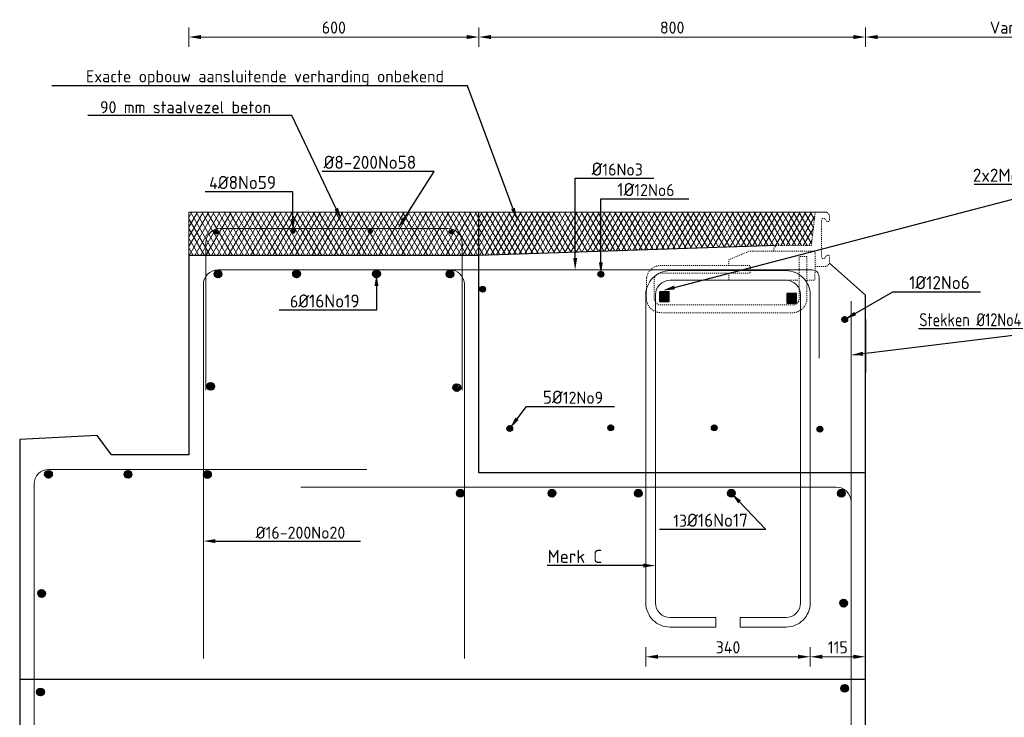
# Model space of a CAD drawing. Header units: millimetres. Extents: x -8028558 to 327273, y -63352 to 83293.
# Tile 139 of 195: x 249222 to 251259, y -14464 to -13019. Entities that reach past the tile are written whole.
import ezdxf
from ezdxf import colors
from ezdxf.entities.mleader import LeaderData, LeaderLine
from ezdxf.math import Vec2, Vec3

# ---------------------------------------------------------------- set-up
doc = ezdxf.new("R2010")
doc.units = ezdxf.units.MM
doc.linetypes.add('NLCS-HIDDEN', pattern=[4, 2, -2])
for name, color, linetype, lineweight in [('B-CO-BC-BETONVORM-GD', 90, 'Continuous', 25), ('B-CO-BC-BETONVORM-M', 7, 'Continuous', 18), ('B-CO-BC-STORTNAAD-GD', 10, 'BC-STORTNAAD', 25), ('B-CO-BC-WAPENING-GD', 130, 'Continuous', 25), ('B-CO-BC-WAPENING_HOOFDWAPENING-G', 170, 'Continuous', 18), ('B-CO-SC-STAALVORM-AD', 252, 'Continuous', 18), ('B-CO-SC-STAALVORM-GN', 10, 'NLCS-HIDDEN', 13), ('B-CO-VH-VERHARDING_ASFALT-AD', 252, 'Continuous', 18), ('B-CO-VH-VERHARDING_ASFALT-G', 252, 'Continuous', 18), ('X-XX-AL-M', 7, 'Continuous', 18), ('X-XX-AL-T25', 7, 'Continuous', 25), ('X-XX-AL-VERWIJZING-T25', 7, 'Continuous', 25)]:
    doc.layers.add(name, color=color, linetype=linetype, lineweight=lineweight)
doc.styles.add('NLCS-ISO-MM10-T25', font='NLCS-ISO.ttf', dxfattribs={"height": 25})
doc.linetypes.add('BC-STORTNAAD', pattern='A,15,-1,[175,NLCS.SHX,S=1,R=0,X=0,Y=0],-1', length=17)
doc.dimstyles.new('NLCS-MM10-T25-PIJL_L0_H0', dxfattribs={"dimscale": 10, "dimtxt": 2.5, "dimasz": 2.5, "dimexe": 2, "dimexo": 2, "dimgap": 0.7, "dimtad": 1, "dimdec": 0, "dimzin": 0, "dimdsep": 46, "dimtxsty": 'NLCS-ISO-MM10-T25', "dimcen": 0, "dimdle": 2, "dimclrd": 256, "dimclre": 256, "dimclrt": 256, "dimadec": 0, "dimazin": 0, "dimtfac": 1, "dimtdec": 3, "dimtofl": 0, "dimtmove": 0, "dimatfit": 3, "dimfxl": 2, "dimfxlon": 1, "dimtfillclr": 256, "dimtolj": 1, "dimtzin": 0, "dimlwd": -1, "dimlwe": -1, "dimarcsym": 0})
doc.dimstyles.new('NLCS-MM10-T25-PIJL_L0_H4', dxfattribs={"dimscale": 10, "dimtxt": 2.5, "dimasz": 2.5, "dimexe": 2, "dimexo": 2, "dimgap": 0.7, "dimtad": 1, "dimdec": 0, "dimzin": 0, "dimdsep": 46, "dimtxsty": 'NLCS-ISO-MM10-T25', "dimcen": 0, "dimdle": 2, "dimclrd": 256, "dimclre": 256, "dimclrt": 256, "dimadec": 4, "dimazin": 0, "dimtfac": 1, "dimtdec": 3, "dimtofl": 0, "dimtmove": 0, "dimatfit": 3, "dimfxl": 2, "dimfxlon": 1, "dimtfillclr": 256, "dimtolj": 1, "dimtzin": 0, "dimlwd": -1, "dimlwe": -1, "dimarcsym": 0})
pattern_1 = [(45, (0, 0), (-2.828427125, 2.828427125), []), (45, (0, 2.4284), (-2.828427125, 2.828427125), []), (45, (0, 2.5284), (-2.828427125, 2.828427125), []), (45, (0, 2.6284), (-2.828427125, 2.828427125), [])]

# ---------------------------------------------------------------- blocks, each defined once
blk = doc.blocks.new('*D1852')
at = {"layer": 'B-CO-BC-BETONVORM-M', "transparency": 16777216}
for p, q in [((249572, -13075.1), (249572, -13035.1)), ((250172, -13075.1), (250172, -13035.1)), ((249597, -13055.1), (250147, -13055.1))]:
    blk.add_line(p, q, dxfattribs=at)
for points in [[(249597, -13051), (249597, -13059.3), (249572, -13055.1)], [(250147, -13051), (250147, -13059.3), (250172, -13055.1)]]:
    blk.add_solid(points, dxfattribs=at)
at = {"layer": 'B-CO-BC-BETONVORM-M', "transparency": 16777216, "insert": (249872, -13035.6), "char_height": 25, "attachment_point": 5, "style": 'NLCS-ISO-MM10-T25'}
blk.add_mtext('\\A1;600', dxfattribs=at)
blk = doc.blocks.new('*D1853')
at = {"layer": 'B-CO-BC-BETONVORM-M', "transparency": 16777216}
for p, q in [((250172, -13075.1), (250172, -13035.1)), ((250972, -13075.1), (250972, -13035.1)), ((250197, -13055.1), (250947, -13055.1))]:
    blk.add_line(p, q, dxfattribs=at)
for points in [[(250197, -13051), (250197, -13059.3), (250172, -13055.1)], [(250947, -13051), (250947, -13059.3), (250972, -13055.1)]]:
    blk.add_solid(points, dxfattribs=at)
at = {"layer": 'B-CO-BC-BETONVORM-M', "transparency": 16777216, "insert": (250572, -13035.6), "char_height": 25, "attachment_point": 5, "style": 'NLCS-ISO-MM10-T25'}
blk.add_mtext('\\A1;800', dxfattribs=at)
blk = doc.blocks.new('*D1854')
at = {"layer": 'B-CO-BC-BETONVORM-M', "transparency": 16777216}
for p, q in [((250972, -13075.1), (250972, -13035.1)), ((251539, -13075.1), (251539, -13035.1)), ((250997, -13055.1), (251514, -13055.1))]:
    blk.add_line(p, q, dxfattribs=at)
for points in [[(250997, -13051), (250997, -13059.3), (250972, -13055.1)], [(251514, -13051), (251514, -13059.3), (251539, -13055.1)]]:
    blk.add_solid(points, dxfattribs=at)
at = {"layer": 'B-CO-BC-BETONVORM-M', "transparency": 16777216, "insert": (251255.5, -13035.6), "char_height": 25, "attachment_point": 5, "style": 'NLCS-ISO-MM10-T25'}
blk.add_mtext('\\A1;Var', dxfattribs=at)
blk = doc.blocks.new('*D1893')
at = {"layer": 'X-XX-AL-M', "transparency": 16777216}
for p, q in [((250517.5, -14318.2), (250517.5, -14358.2)), ((250857.5, -14318.2), (250857.5, -14358.2)), ((250542.5, -14338.2), (250832.5, -14338.2))]:
    blk.add_line(p, q, dxfattribs=at)
for points in [[(250542.5, -14334), (250542.5, -14342.3), (250517.5, -14338.2)], [(250832.5, -14334), (250832.5, -14342.3), (250857.5, -14338.2)]]:
    blk.add_solid(points, dxfattribs=at)
at = {"layer": 'X-XX-AL-M', "transparency": 16777216, "insert": (250687.5, -14318.7), "char_height": 25, "attachment_point": 5, "style": 'NLCS-ISO-MM10-T25'}
blk.add_mtext('\\A1;340', dxfattribs=at)
blk = doc.blocks.new('*D1894')
at = {"layer": 'X-XX-AL-M', "transparency": 16777216}
for p, q in [((250857.5, -14318.2), (250857.5, -14358.2)), ((250972, -14318.2), (250972, -14358.2)), ((250882.5, -14338.2), (250947, -14338.2))]:
    blk.add_line(p, q, dxfattribs=at)
for points in [[(250882.5, -14334), (250882.5, -14342.3), (250857.5, -14338.2)], [(250947, -14334), (250947, -14342.3), (250972, -14338.2)]]:
    blk.add_solid(points, dxfattribs=at)
at = {"layer": 'X-XX-AL-M', "transparency": 16777216, "insert": (250914.7, -14318.7), "char_height": 25, "attachment_point": 5, "style": 'NLCS-ISO-MM10-T25'}
blk.add_mtext('\\A1;115', dxfattribs=at)

msp = doc.modelspace()

# ---------------------------------------------------------------- hatches: boundary and pattern name
at = {"layer": 'B-CO-SC-STAALVORM-AD'}
h = msp.add_hatch(dxfattribs=at)
h.set_pattern_fill('ACO-STAAL', color=256, pattern_type=2)
h.set_pattern_definition([(45, (17.096, -5415.6516), (-2.828427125, 2.828427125), []), (45, (17.096, -5413.223), (-2.828427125, 2.828427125), []), (45, (17.096, -5413.123), (-2.828427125, 2.828427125), []), (45, (17.096, -5413.023), (-2.828427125, 2.828427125), [])])
edge = h.paths.add_edge_path()
edge.add_arc((249627.5, -13459.2), 4, 0, 360)
h = msp.add_hatch(dxfattribs=at)
h.set_pattern_fill('ACO-STAAL', color=256, pattern_type=2)
h.set_pattern_definition([(45, (177.096, -5413.6627), (-2.828427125, 2.828427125), []), (45, (177.096, -5411.2343), (-2.828427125, 2.828427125), []), (45, (177.096, -5411.1343), (-2.828427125, 2.828427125), []), (45, (177.096, -5411.0343), (-2.828427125, 2.828427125), [])])
edge = h.paths.add_edge_path()
edge.add_arc((249787.5, -13457.2), 4, 0, 360)
h = msp.add_hatch(dxfattribs=at)
h.set_pattern_fill('ACO-STAAL', color=256, pattern_type=2)
h.set_pattern_definition([(45, (337.096, -5413.6627), (-2.828427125, 2.828427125), []), (45, (337.096, -5411.2343), (-2.828427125, 2.828427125), []), (45, (337.096, -5411.1343), (-2.828427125, 2.828427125), []), (45, (337.096, -5411.0343), (-2.828427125, 2.828427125), [])])
edge = h.paths.add_edge_path()
edge.add_arc((249947.5, -13457.2), 4, 0, 360)
h = msp.add_hatch(dxfattribs=at)
h.set_pattern_fill('ACO-STAAL', color=256, pattern_type=2)
h.set_pattern_definition([(45, (505.2248, -5415.6516), (-2.828427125, 2.828427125), []), (45, (505.2248, -5413.223), (-2.828427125, 2.828427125), []), (45, (505.2248, -5413.123), (-2.828427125, 2.828427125), []), (45, (505.2248, -5413.023), (-2.828427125, 2.828427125), [])])
edge = h.paths.add_edge_path()
edge.add_arc((250115.7, -13459.2), 4, 0, 360)
h = msp.add_hatch(dxfattribs=at)
h.set_pattern_fill('ACO-STAAL', color=256, pattern_type=2)
h.set_pattern_definition([(45, (21.8476, 0), (-2.828427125, 2.828427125), []), (45, (21.8476, 2.4284), (-2.828427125, 2.828427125), []), (45, (21.8476, 2.5284), (-2.828427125, 2.828427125), []), (45, (21.8476, 2.6284), (-2.828427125, 2.828427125), [])])
h.paths.add_polyline_path([(249640.3, -13545.6, 1), (249624.3, -13545.6, 1)])
h = msp.add_hatch(dxfattribs=at)
h.set_pattern_fill('ACO-STAAL', color=256, pattern_type=2)
h.set_pattern_definition(pattern_1)
h.paths.add_polyline_path([(249802.8, -13545.6, 1), (249786.8, -13545.6, 1)])
h = msp.add_hatch(dxfattribs=at)
h.set_pattern_fill('ACO-STAAL', color=256, pattern_type=2)
h.set_pattern_definition(pattern_1)
h.paths.add_polyline_path([(249968.2, -13545.6, 1), (249952.2, -13545.6, 1)])
h = msp.add_hatch(dxfattribs=at)
h.set_pattern_fill('ACO-STAAL', color=256, pattern_type=2)
h.set_pattern_definition([(45, (-21.4553, 0), (-2.828427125, 2.828427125), []), (45, (-21.4553, 2.4284), (-2.828427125, 2.828427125), []), (45, (-21.4553, 2.5284), (-2.828427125, 2.828427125), []), (45, (-21.4553, 2.6284), (-2.828427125, 2.828427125), [])])
h.paths.add_polyline_path([(250120.4, -13545.6, 1), (250104.4, -13545.6, 1)])
h = msp.add_hatch(dxfattribs=at)
h.set_pattern_fill('ACO-STAAL', color=256, pattern_type=2)
h.set_pattern_definition([(45, (244.6482, 31.0558), (-2.828427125, 2.828427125), []), (45, (244.6482, 33.484), (-2.828427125, 2.828427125), []), (45, (244.6482, 33.584), (-2.828427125, 2.828427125), []), (45, (244.6482, 33.684), (-2.828427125, 2.828427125), [])])
h.paths.add_polyline_path([(250430.4, -13546.3, 1), (250418.4, -13546.3, 1)])
h = msp.add_hatch(dxfattribs=at)
h.set_pattern_fill('ACO-STAAL', color=256, pattern_type=2)
h.set_pattern_definition(pattern_1)
h.paths.add_polyline_path([(250185.7, -13577.3, 1), (250173.7, -13577.3, 1)])
h = msp.add_hatch(dxfattribs=at)
h.set_pattern_fill('ACO-STAAL', color=256, pattern_type=2)
h.set_pattern_definition([(45, (51.0983, 226.886), (-2.828427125, 2.828427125), []), (45, (51.0983, 229.3143), (-2.828427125, 2.828427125), []), (45, (51.0983, 229.4143), (-2.828427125, 2.828427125), []), (45, (51.0983, 229.5143), (-2.828427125, 2.828427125), [])])
h.paths.add_polyline_path([(250934.9, -13640, 1), (250922.9, -13640, 1)])
h = msp.add_hatch(dxfattribs=at)
h.set_pattern_fill('ACO-STAAL', color=256, pattern_type=2)
h.set_pattern_definition([(45, (6.7066, 20.5993), (-2.828427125, 2.828427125), []), (45, (6.7066, 23.0277), (-2.828427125, 2.828427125), []), (45, (6.7066, 23.1277), (-2.828427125, 2.828427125), []), (45, (6.7066, 23.2277), (-2.828427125, 2.828427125), [])])
h.paths.add_polyline_path([(249625.2, -13778.4, 1), (249609.2, -13778.4, 1)])
h = msp.add_hatch(dxfattribs=at)
h.set_pattern_fill('ACO-STAAL', color=256, pattern_type=2)
h.set_pattern_definition([(45, (-7.367, 18.097), (-2.828427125, 2.828427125), []), (45, (-7.367, 20.5254), (-2.828427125, 2.828427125), []), (45, (-7.367, 20.6254), (-2.828427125, 2.828427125), []), (45, (-7.367, 20.7254), (-2.828427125, 2.828427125), [])])
h.paths.add_polyline_path([(250134.4, -13780.9, 1), (250118.4, -13780.9, 1)])
h = msp.add_hatch(dxfattribs=at)
h.set_pattern_fill('ACO-STAAL', color=256, pattern_type=2)
h.set_pattern_definition(pattern_1)
h.paths.add_polyline_path([(250241.9, -13865.5, 1), (250229.9, -13865.5, 1)])
h = msp.add_hatch(dxfattribs=at)
h.set_pattern_fill('ACO-STAAL', color=256, pattern_type=2)
h.set_pattern_definition(pattern_1)
h.paths.add_polyline_path([(250450.8, -13864.1, 1), (250438.8, -13864.1, 1)])
h = msp.add_hatch(dxfattribs=at)
h.set_pattern_fill('ACO-STAAL', color=256, pattern_type=2)
h.set_pattern_definition(pattern_1)
h.paths.add_polyline_path([(250665.1, -13864.1, 1), (250653.1, -13864.1, 1)])
h = msp.add_hatch(dxfattribs=at)
h.set_pattern_fill('ACO-STAAL', color=256, pattern_type=2)
h.set_pattern_definition(pattern_1)
h.paths.add_polyline_path([(250883.8, -13866.9, 1), (250871.8, -13866.9, 1)])
h = msp.add_hatch(dxfattribs=at)
h.set_pattern_fill('ACO-STAAL', color=256, pattern_type=2)
h.set_pattern_definition([(45, (18.959, 2.1903), (-2.828427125, 2.828427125), []), (45, (18.959, 4.6187), (-2.828427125, 2.828427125), []), (45, (18.959, 4.7187), (-2.828427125, 2.828427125), []), (45, (18.959, 4.8187), (-2.828427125, 2.828427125), [])])
h.paths.add_polyline_path([(249289.5, -13960.3, 1), (249273.5, -13960.3, 1)])
h = msp.add_hatch(dxfattribs=at)
h.set_pattern_fill('ACO-STAAL', color=256, pattern_type=2)
h.set_pattern_definition(pattern_1)
h.paths.add_polyline_path([(249454.2, -13960.4, 1), (249438.2, -13960.4, 1)])
h = msp.add_hatch(dxfattribs=at)
h.set_pattern_fill('ACO-STAAL', color=256, pattern_type=2)
h.set_pattern_definition(pattern_1)
h.paths.add_polyline_path([(249618.5, -13960.9, 1), (249602.5, -13960.9, 1)])
h = msp.add_hatch(dxfattribs=at)
h.set_pattern_fill('ACO-STAAL', color=256, pattern_type=2)
h.set_pattern_definition(pattern_1)
h.paths.add_polyline_path([(250141.8, -13999.6, 1), (250125.8, -13999.6, 1)])
h = msp.add_hatch(dxfattribs=at)
h.set_pattern_fill('ACO-STAAL', color=256, pattern_type=2)
h.set_pattern_definition(pattern_1)
h.paths.add_polyline_path([(250331.2, -13999.6, 1), (250315.2, -13999.6, 1)])
h = msp.add_hatch(dxfattribs=at)
h.set_pattern_fill('ACO-STAAL', color=256, pattern_type=2)
h.set_pattern_definition(pattern_1)
h.paths.add_polyline_path([(250510, -13999.6, 1), (250494, -13999.6, 1)])
h = msp.add_hatch(dxfattribs=at)
h.set_pattern_fill('ACO-STAAL', color=256, pattern_type=2)
h.set_pattern_definition(pattern_1)
h.paths.add_polyline_path([(250702.2, -13999.6, 1), (250686.2, -13999.6, 1)])
h = msp.add_hatch(dxfattribs=at)
h.set_pattern_fill('ACO-STAAL', color=256, pattern_type=2)
h.set_pattern_definition(pattern_1)
h.paths.add_polyline_path([(250930, -13999.6, 1), (250914, -13999.6, 1)])
h = msp.add_hatch(dxfattribs=at)
h.set_pattern_fill('ACO-STAAL', color=256, pattern_type=2)
h.set_pattern_definition(pattern_1)
h.paths.add_polyline_path([(249275.3, -14207.2, 1), (249259.3, -14207.2, 1)])
h = msp.add_hatch(dxfattribs=at)
h.set_pattern_fill('ACO-STAAL', color=256, pattern_type=2)
h.set_pattern_definition([(45, (10.7697, 0), (-2.828427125, 2.828427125), []), (45, (10.7697, 2.4284), (-2.828427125, 2.828427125), []), (45, (10.7697, 2.5284), (-2.828427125, 2.828427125), []), (45, (10.7697, 2.6284), (-2.828427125, 2.828427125), [])])
h.paths.add_polyline_path([(250934.6, -14227.2, 1), (250918.6, -14227.2, 1)])
h = msp.add_hatch(dxfattribs=at)
h.set_pattern_fill('ACO-STAAL', color=256, pattern_type=2)
h.set_pattern_definition([(45, (14.2, 0), (-2.828427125, 2.828427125), []), (45, (14.2, 2.4284), (-2.828427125, 2.828427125), []), (45, (14.2, 2.5284), (-2.828427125, 2.828427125), []), (45, (14.2, 2.6284), (-2.828427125, 2.828427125), [])])
h.paths.add_polyline_path([(250936.8, -14403.4, 1), (250920.8, -14403.4, 1)])
h = msp.add_hatch(dxfattribs=at)
h.set_pattern_fill('ACO-STAAL', color=256, pattern_type=2)
h.set_pattern_definition(pattern_1)
h.paths.add_polyline_path([(249273, -14411.1, 1), (249257, -14411.1, 1)])
at = {"layer": 'B-CO-VH-VERHARDING_ASFALT-AD'}
h = msp.add_hatch(dxfattribs=at)
h.set_pattern_fill('AVH-ASFALT', color=256, scale=10, pattern_type=2)
h.set_pattern_definition([(60, (0, 0), (-8.66025404, 5), []), (120, (0, 0), (-8.66025404, -5), [])])
h.paths.add_polyline_path([(250867.9, -13417.4), (249572, -13417.4), (249572, -13507.4), (250172, -13507.4), (250787.6, -13486.7), (250859.9, -13486.7)])
h.paths.add_polyline_path([(253218.3, -13417.4), (251643.1, -13417.4), (251651.1, -13486.7), (251652.4, -13486.7), (251723.5, -13486.7), (252339, -13507.4), (253218.3, -13507.4)])
at = {"layer": 'X-XX-AL-T25', "true_color": 0x636466}
h = msp.add_hatch(color=251, dxfattribs=at)
h.dxf.hatch_style = 1
h.paths.add_polyline_path([(250566.1, -13582.4), (250546.1, -13582.4), (250546.1, -13602.4), (250566.1, -13602.4)])
h = msp.add_hatch(color=251, dxfattribs=at)
h.dxf.hatch_style = 1
h.paths.add_polyline_path([(250829.4, -13586.1), (250809.4, -13586.1), (250809.4, -13606.1), (250829.4, -13606.1)])

# ---------------------------------------------------------------- linework, layer by layer
at = {"layer": 'B-CO-BC-BETONVORM-GD', "flags": 128}
for points in [[(250787.6, -13486.7), (250172, -13507.4), (249572, -13507.4), (249572, -13920.4), (249412, -13920.4), (249382, -13880.4), (249222, -13888.4), (249222, -14601.4), (249572, -14951.4), (249572, -15912.4)], [(250322, -15912.4), (250322, -15151.4), (250972, -14501.4), (250972, -13589.9), (250897.6, -13523.4)], [(250972, -13639.9), (250972, -13750)]]:
    msp.add_lwpolyline(points, dxfattribs=at)
at = {"layer": 'B-CO-BC-STORTNAAD-GD', "flags": 128}
for points in [[(250972, -13957.4), (250172, -13957.4), (250172, -13417.4)], [(249222, -14384.8), (250972, -14384.8)]]:
    msp.add_lwpolyline(points, dxfattribs=at)
at = {"layer": 'B-CO-BC-WAPENING-GD'}
for points in [[(250546.1, -13602.4), (250566.1, -13602.4), (250566.1, -13582.4), (250546.1, -13582.4)], [(250809.4, -13606.1), (250829.4, -13606.1), (250829.4, -13586.1), (250809.4, -13586.1)]]:
    msp.add_lwpolyline(points, close=True, dxfattribs=at)
for centre, radius in [((249627.5, -13459.2), 4), ((249787.5, -13457.2), 4), ((249947.5, -13457.2), 4), ((250115.7, -13459.2), 4), ((249632.3, -13545.6), 8), ((249794.8, -13545.6), 8), ((249960.2, -13545.6), 8), ((250112.4, -13545.6), 8), ((250424.4, -13546.3), 6), ((250179.7, -13577.3), 6), ((250928.9, -13640), 6), ((249617.2, -13778.4), 8), ((250126.4, -13780.9), 8), ((250235.9, -13865.5), 6), ((250444.8, -13864.1), 6), ((250659.1, -13864.1), 6), ((250877.8, -13866.9), 6), ((249281.5, -13960.3), 8), ((249446.2, -13960.4), 8), ((249610.5, -13960.9), 8), ((250133.8, -13999.6), 8), ((250323.2, -13999.6), 8), ((250502, -13999.6), 8), ((250694.2, -13999.6), 8), ((250922, -13999.6), 8), ((249267.3, -14207.2), 8), ((250926.6, -14227.2), 8), ((250928.8, -14403.4), 8), ((249265, -14411.1), 8)]:
    msp.add_circle(centre, radius, dxfattribs=at)
at = {"layer": 'B-CO-BC-WAPENING_HOOFDWAPENING-G', "flags": 128}
for points in [[(249607, -13786.6), (249607, -13481.5, -0.414214), (249637, -13451.5), (250107.4, -13451.5, -0.414214), (250137.4, -13481.5), (250137.4, -13786.6)], [(250142, -14341.5), (250142, -13567.1, 0.414214), (250112, -13537.1), (249632, -13537.3, 0.414214), (249602, -13567.3), (249602, -14341.5)], [(250875.9, -13719.7), (250875.9, -13551.4, 0.414214), (250861.9, -13537.4), (250672, -13537.4), (250112, -13537.1)], [(249940.4, -13950.4), (249282, -13950.3, 0.414214), (249252, -13980.3), (249252, -14588.9), (249916.7, -15253.7)], [(250020.7, -15410.2), (250942, -14488.9), (250942, -14017.2, 0.414214), (250912, -13987.2), (249803.8, -13987.4)]]:
    msp.add_lwpolyline(points, format="xyb", dxfattribs=at)
at = {"layer": 'B-CO-BC-WAPENING_HOOFDWAPENING-G', "ltscale": 500, "flags": 128}
msp.add_lwpolyline([(250537.5, -13588.8, -0.414214), (250567.5, -13558.8), (250807.5, -13558.8, -0.414214), (250837.5, -13588.8), (250837.5, -14226.8, -0.414214), (250807.5, -14256.8), (250712.5, -14256.8), (250712.5, -14276.8), (250807.5, -14276.8, 0.414214), (250857.5, -14226.8), (250857.5, -13588.8, 0.414214), (250807.5, -13538.8), (250567.5, -13538.8, 0.414214), (250517.5, -13588.8), (250517.5, -14226.8, 0.414214), (250567.5, -14276.8), (250662.5, -14276.8), (250662.5, -14256.8), (250567.5, -14256.8, -0.414214), (250537.5, -14226.8)], format="xyb", close=True, dxfattribs=at)
at = {"layer": 'B-CO-BC-WAPENING_HOOFDWAPENING-G', "flags": 128}
msp.add_lwpolyline([(250942, -13602.2), (250942, -14017.2)], dxfattribs=at)
at = {"layer": 'B-CO-SC-STAALVORM-GN', "flags": 128}
for points in [[(250867.8, -13529.9), (250891.1, -13529.9), (250897.6, -13523.4), (250897.6, -13510.2, 0.748975), (250891.1, -13508.3, -0.045064), (250887.9, -13512.5, -0.61982), (250881.1, -13510.4), (250881.1, -13433.7, -0.61982), (250887.9, -13431.7, -0.045064), (250891.1, -13435.8, 0.748975), (250897.6, -13433.9), (250897.6, -13423.2), (250891.8, -13417.4), (250867.9, -13417.4), (250859.9, -13486.7), (250787.6, -13486.7), (250782, -13492.2), (250782, -13498.2)], [(250850.9, -13558.8), (250867.2, -13558.8), (250867.6, -13537.1), (250867.6, -13502.8, 0.3609), (250863.8, -13498.2), (250731.9, -13498.2), (250689, -13516.6), (250689, -13528)]]:
    msp.add_lwpolyline(points, format="xyb", dxfattribs=at)
msp.add_lwpolyline([(250850.9, -13509.6), (250850.9, -13595.9, -0.414214), (250820.9, -13625.9), (250548.7, -13625.9, -0.414214), (250518.7, -13595.9), (250518.7, -13558, -0.414214), (250548.7, -13528), (250733.6, -13528), (250733.6, -13544), (250548.7, -13544, 0.414214), (250534.7, -13558), (250534.7, -13595.9, 0.414214), (250548.7, -13609.9), (250820.9, -13609.9, 0.414214), (250834.9, -13595.9), (250834.9, -13509.6)], format="xyb", close=True, dxfattribs=at)
msp.add_lwpolyline([(250689, -13544), (250689, -13558.8), (250834.9, -13558.8)], dxfattribs=at)
at = {"layer": 'B-CO-VH-VERHARDING_ASFALT-G', "flags": 128}
msp.add_lwpolyline([(249572, -13507.4), (249572, -13417.4), (250891.8, -13417.4)], dxfattribs=at)

# ---------------------------------------------------------------- dimensions: what is measured, and where the dimension line sits
at = {"layer": 'B-CO-BC-BETONVORM-M'}
for base, p1, p2, picture, middle in [((250172, -13055.1), (249572, -13507.4), (250172, -13507.4), '*D1852', (249872, -13035.6)), ((250972, -13055.1), (250172, -13957.4), (250972, -13957.4), '*D1853', (250572, -13035.6))]:
    dim = msp.add_linear_dim(base=base, p1=p1, p2=p2, dimstyle='NLCS-MM10-T25-PIJL_L0_H0', dxfattribs=at)
    dim.commit()
    dim.dimension.update_dxf_attribs({"geometry": picture, "text_midpoint": middle})
dim = msp.add_linear_dim(base=(251539, -13055.1), p1=(250972, -13739.6), p2=(251539, -13739.6), text='Var', dimstyle='NLCS-MM10-T25-PIJL_L0_H0', dxfattribs=at)
dim.commit()
dim.dimension.update_dxf_attribs({"geometry": '*D1854', "text_midpoint": (251255.5, -13035.6)})
at = {"layer": 'X-XX-AL-M'}
for base, p1, p2, picture, middle in [((250972.0132, -14338.172), (250857.4626, -14226.7846), (250972.0132, -13957.3612), '*D1894', (250914.7379, -14318.672)), ((250857.5, -14338.2), (250517.5, -14226.8), (250857.5, -14226.8), '*D1893', (250687.5, -14318.7))]:
    dim = msp.add_linear_dim(base=base, p1=p1, p2=p2, dimstyle='NLCS-MM10-T25-PIJL_L0_H4', dxfattribs=at)
    dim.commit()
    dim.dimension.update_dxf_attribs({"geometry": picture, "text_midpoint": middle})

# ---------------------------------------------------------------- leaders
at = {"layer": 'X-XX-AL-VERWIJZING-T25'}
ml = msp.add_multileader_mtext('Standard', dxfattribs=at)
ml.set_content('Exacte opbouw aansluitende verharding onbekend ', color=256, style='NLCS-ISO-MM10-T25')
ml.set_leader_properties(color=256, linetype='ByLayer', lineweight=-1)
ml.build(insert=Vec2(0, 0))
ml.multileader.update_dxf_attribs({"text_left_attachment_type": 5, "text_right_attachment_type": 5, "dogleg_length": 25, "arrow_head_size": 25})
ctx = ml.context
ctx.base_point, ctx.char_height, ctx.arrow_head_size, ctx.landing_gap_size, ctx.plane_origin = Vec3(249350.2, -13156.5), 25, 25, 9, Vec3(250251.2, -13433.2)
ctx.left_attachment, ctx.right_attachment = 5, 5
notes = []
notes.append((ctx, [(1, (1, 1, 0), (250148.2, -13156.5), (-1, 0), 25, [(0, [(250251.2, -13433.2)], 0, [])])]))
ctx.mtext.insert, ctx.mtext.flow_direction = Vec3(249359.2, -13124), 5
ml = msp.add_multileader_mtext('Standard', dxfattribs=at)
ml.set_content('90 mm staalvezel beton ', color=256, style='NLCS-ISO-MM10-T25')
ml.set_leader_properties(color=256, linetype='ByLayer', lineweight=-1)
ml.build(insert=Vec2(0, 0))
ml.multileader.update_dxf_attribs({"text_left_attachment_type": 5, "text_right_attachment_type": 5, "dogleg_length": 25, "arrow_head_size": 25})
ctx = ml.context
ctx.base_point, ctx.char_height, ctx.arrow_head_size, ctx.landing_gap_size, ctx.plane_origin = Vec3(249379.3, -13217.9), 25, 25, 9, Vec3(249887.8, -13433.2)
ctx.left_attachment, ctx.right_attachment = 5, 5
notes.append((ctx, [(1, (1, 1, 0), (249784.8, -13217.9), (-1, 0), 25, [(0, [(249887.8, -13433.2)], 0, [])])]))
ctx.mtext.insert, ctx.mtext.flow_direction = Vec3(249388.3, -13187.9), 5
ml = msp.add_multileader_mtext('Standard', dxfattribs=at)
ml.set_content('{\\H1.08333x;Ø8-200No58}', color=256, style='NLCS-ISO-MM10-T25')
ml.set_leader_properties(color=256, linetype='ByLayer', lineweight=-1)
ml.build(insert=Vec2(0, 0))
ml.multileader.update_dxf_attribs({"text_left_attachment_type": 5, "text_right_attachment_type": 5, "dogleg_length": 25, "arrow_head_size": 25})
ctx = ml.context
ctx.base_point, ctx.char_height, ctx.arrow_head_size, ctx.landing_gap_size, ctx.plane_origin = Vec3(249841.7, -13333.5), 25, 25, 9, Vec3(249882.5, -13650.4)
ctx.left_attachment, ctx.right_attachment = 5, 5
notes.append((ctx, [(1, (1, 1, 0), (250079.7, -13333.5), (-1, 0), 25, [(0, [(250004.6, -13451.5)], 0, [])])]))
ctx.mtext.insert, ctx.mtext.flow_direction = Vec3(249850.7, -13301), 5
ml = msp.add_multileader_mtext('Standard', dxfattribs=at)
ml.set_content('{\\H1.08333x;Ø}16No3', color=256, style='NLCS-ISO-MM10-T25')
ml.set_leader_properties(color=256, linetype='ByLayer', lineweight=-1)
ml.build(insert=Vec2(0, 0))
ml.multileader.update_dxf_attribs({"text_left_attachment_type": 5, "text_right_attachment_type": 5, "dogleg_length": 25, "arrow_head_size": 25})
ctx = ml.context
ctx.base_point, ctx.char_height, ctx.arrow_head_size, ctx.landing_gap_size, ctx.plane_origin = Vec3(250396.2, -13347.4), 25, 25, 9, Vec3(250562.9, -13507.9)
ctx.left_attachment, ctx.right_attachment = 5, 5
notes.append((ctx, [(1, (1, 1, 0), (250371.2, -13347.4), (1, 0), 25, [(0, [(250371.3, -13537.4)], 0, [])])]))
ctx.mtext.insert, ctx.mtext.flow_direction = Vec3(250405.2, -13314.9), 5
ml = msp.add_multileader_mtext('Standard', dxfattribs=at)
ml.set_content('4{\\H1.08333x;Ø8No59}', color=256, style='NLCS-ISO-MM10-T25')
ml.set_leader_properties(color=256, linetype='ByLayer', lineweight=-1)
ml.build(insert=Vec2(0, 0))
ml.multileader.update_dxf_attribs({"text_left_attachment_type": 5, "text_right_attachment_type": 5, "dogleg_length": 25, "arrow_head_size": 25})
ctx = ml.context
ctx.base_point, ctx.char_height, ctx.arrow_head_size, ctx.landing_gap_size, ctx.plane_origin = Vec3(249605, -13375.3), 25, 25, 9, Vec3(249797.9, -13656)
ctx.left_attachment, ctx.right_attachment = 5, 5
notes.append((ctx, [(1, (1, 1, 0), (249787.4, -13375.3), (-1, 0), 25, [(0, [(249787.5, -13457.2)], 0, [])])]))
ctx.mtext.insert, ctx.mtext.width, ctx.mtext.flow_direction = Vec3(249614, -13342.8), 192.47, 5
ml = msp.add_multileader_mtext('Standard', dxfattribs=at)
ml.set_content('{\\H1.08333x;2x2Merk E}', color=256, style='NLCS-ISO-MM10-T25')
ml.set_leader_properties(color=256, linetype='ByLayer', lineweight=-1)
ml.build(insert=Vec2(0, 0))
ml.multileader.update_dxf_attribs({"text_left_attachment_type": 5, "text_right_attachment_type": 5, "dogleg_length": 25, "arrow_head_size": 25})
ctx = ml.context
ctx.base_point, ctx.char_height, ctx.arrow_head_size, ctx.landing_gap_size, ctx.plane_origin = Vec3(251185.1, -13360.3), 25, 25, 9, Vec3(250401.6, -13494.7)
ctx.left_attachment, ctx.right_attachment = 5, 5
notes.append((ctx, [(1, (1, 1, 0), (251393.4, -13360.3), (-1, 0), 25, [(0, [(250552.7, -13579.9)], 0, []), (1, [(251958.7, -13575.8)], 0, [])])]))
ctx.mtext.insert, ctx.mtext.flow_direction = Vec3(251194.1, -13327.8), 5
ml = msp.add_multileader_mtext('Standard', dxfattribs=at)
ml.set_content('{\\H1.08333x;1Ø}12No6', color=256, style='NLCS-ISO-MM10-T25')
ml.set_leader_properties(color=256, linetype='ByLayer', lineweight=-1)
ml.build(insert=Vec2(0, 0))
ml.multileader.update_dxf_attribs({"text_left_attachment_type": 5, "text_right_attachment_type": 5, "dogleg_length": 25, "arrow_head_size": 25})
ctx = ml.context
ctx.base_point, ctx.char_height, ctx.arrow_head_size, ctx.landing_gap_size, ctx.plane_origin = Vec3(250449.4, -13390), 25, 25, 9, Vec3(250616.1, -13516.8)
ctx.left_attachment, ctx.right_attachment = 5, 5
notes.append((ctx, [(1, (1, 1, 0), (250424.4, -13390), (1, 0), 25, [(0, [(250424.5, -13546.3)], 0, [])])]))
ctx.mtext.insert, ctx.mtext.flow_direction = Vec3(250458.4, -13357.5), 5
ml = msp.add_multileader_mtext('Standard', dxfattribs=at)
ml.set_content('6{\\H1.08333x;Ø16No19}', color=256, style='NLCS-ISO-MM10-T25')
ml.set_leader_properties(color=256, linetype='ByLayer', lineweight=-1)
ml.build(insert=Vec2(0, 0))
ml.multileader.update_dxf_attribs({"text_left_attachment_type": 5, "text_right_attachment_type": 5, "dogleg_length": 25, "arrow_head_size": 25})
ctx = ml.context
ctx.base_point, ctx.char_height, ctx.arrow_head_size, ctx.landing_gap_size, ctx.plane_origin = Vec3(249772.1, -13620.6), 25, 25, 9, Vec3(249970.6, -13744.5)
ctx.left_attachment, ctx.right_attachment = 5, 5
notes.append((ctx, [(1, (1, 1, 0), (249960.1, -13620.6), (-1, 0), 25, [(0, [(249960.2, -13545.6)], 0, [])])]))
ctx.mtext.insert, ctx.mtext.width, ctx.mtext.flow_direction = Vec3(249781.1, -13588.1), 192.032, 5
ml = msp.add_multileader_mtext('Standard', dxfattribs=at)
ml.set_content('{\\H1.08333x;1Ø12No6}', color=256, style='NLCS-ISO-MM10-T25')
ml.set_leader_properties(color=256, linetype='ByLayer', lineweight=-1)
ml.build(insert=Vec2(0, 0))
ml.multileader.update_dxf_attribs({"text_left_attachment_type": 5, "text_right_attachment_type": 5, "dogleg_length": 25, "arrow_head_size": 25})
ctx = ml.context
ctx.base_point, ctx.char_height, ctx.arrow_head_size, ctx.landing_gap_size, ctx.plane_origin = Vec3(251053.2, -13582.6), 25, 25, 9, Vec3(250934.9, -13493.5)
ctx.left_attachment, ctx.right_attachment = 5, 5
notes.append((ctx, [(0, (1, 1, 0), (251028.2, -13582.6), (1, 0), 25, [(0, [(250928.9, -13640)], 0, [])])]))
ctx.mtext.insert, ctx.mtext.flow_direction = Vec3(251062.2, -13550.1), 5
ml = msp.add_multileader_mtext('Standard', dxfattribs=at)
ml.set_content('{\\H1.08333x;Stekken Ø12No4}', color=256, style='NLCS-ISO-MM10-T25')
ml.set_leader_properties(color=256, linetype='ByLayer', lineweight=-1)
ml.build(insert=Vec2(0, 0))
ml.multileader.update_dxf_attribs({"text_left_attachment_type": 5, "text_right_attachment_type": 5, "dogleg_length": 25, "arrow_head_size": 25})
ctx = ml.context
ctx.base_point, ctx.char_height, ctx.arrow_head_size, ctx.landing_gap_size, ctx.plane_origin = Vec3(251074.1, -13659.4), 25, 25, 9, Vec3(250031.4, -13521.1)
ctx.left_attachment, ctx.right_attachment = 5, 5
notes.append((ctx, [(1, (1, 1, 0), (251382.5, -13659.4), (-1, 0), 25, [(0, [(250942, -13713.7)], 0, []), (1, [(251569, -13715.5)], 0, [])])]))
ctx.mtext.insert, ctx.mtext.flow_direction = Vec3(251083.1, -13626.9), 5
ml = msp.add_multileader_mtext('Standard', dxfattribs=at)
ml.set_content('{\\H1.08333x;5Ø}12No9', color=256, style='NLCS-ISO-MM10-T25')
ml.set_leader_properties(color=256, linetype='ByLayer', lineweight=-1)
ml.build(insert=Vec2(0, 0))
ml.multileader.update_dxf_attribs({"text_left_attachment_type": 5, "text_right_attachment_type": 5, "dogleg_length": 25, "arrow_head_size": 25})
ctx = ml.context
ctx.base_point, ctx.char_height, ctx.arrow_head_size, ctx.landing_gap_size, ctx.plane_origin = Vec3(250295.5, -13819.8), 25, 25, 9, Vec3(250427.6, -13836)
ctx.left_attachment, ctx.right_attachment = 5, 5
notes.append((ctx, [(1, (1, 1, 0), (250270.5, -13819.8), (1, 0), 25, [(0, [(250235.9, -13865.5)], 0, [])])]))
ctx.mtext.insert, ctx.mtext.flow_direction = Vec3(250304.5, -13787.3), 5
ml = msp.add_multileader_mtext('Standard', dxfattribs=at)
ml.set_content('13{\\H1.08333x;Ø16No17}', color=256, style='NLCS-ISO-MM10-T25')
ml.set_leader_properties(color=256, linetype='ByLayer', lineweight=-1)
ml.build(insert=Vec2(0, 0))
ml.multileader.update_dxf_attribs({"text_left_attachment_type": 5, "text_right_attachment_type": 5, "dogleg_length": 25, "arrow_head_size": 25})
ctx = ml.context
ctx.base_point, ctx.char_height, ctx.arrow_head_size, ctx.landing_gap_size, ctx.plane_origin = Vec3(250565.1, -14074.5), 25, 25, 9, Vec3(250720.1, -14198.4)
ctx.left_attachment, ctx.right_attachment = 5, 5
notes.append((ctx, [(1, (1, 1, 0), (250765.6, -14074.5), (-1, 0), 25, [(0, [(250694.2, -13999.6)], 0, [])])]))
ctx.mtext.insert, ctx.mtext.width, ctx.mtext.flow_direction = Vec3(250574.1, -14042), 192.032, 5
ml = msp.add_multileader_mtext('Standard', dxfattribs=at)
ml.set_content('Ø16-200No20', color=256, style='NLCS-ISO-MM10-T25')
ml.set_leader_properties(color=256, linetype='ByLayer', lineweight=-1)
ml.build(insert=Vec2(0, 0))
ml.multileader.update_dxf_attribs({"text_left_attachment_type": 5, "text_right_attachment_type": 5, "dogleg_length": 25, "arrow_head_size": 25})
ctx = ml.context
ctx.base_point, ctx.char_height, ctx.arrow_head_size, ctx.landing_gap_size, ctx.plane_origin = Vec3(249701.2, -14098.8), 25, 25, 9, Vec3(250035.3, -13894.5)
ctx.left_attachment, ctx.right_attachment = 5, 5
notes.append((ctx, [(0, (1, 1, 0), (249676.2, -14098.8), (1, 0), 25, [(0, [(249602, -14098.7)], 0, [])])]))
ctx.mtext.insert, ctx.mtext.flow_direction = Vec3(249710.2, -14068.8), 5
ml = msp.add_multileader_mtext('Standard', dxfattribs=at)
ml.set_content('{\\H1.08333x;Merk C}', color=256, style='NLCS-ISO-MM10-T25')
ml.set_leader_properties(color=256, linetype='ByLayer', lineweight=-1)
ml.build(insert=Vec2(0, 0))
ml.multileader.update_dxf_attribs({"text_left_attachment_type": 5, "text_right_attachment_type": 5, "dogleg_length": 25, "arrow_head_size": 25})
ctx = ml.context
ctx.base_point, ctx.char_height, ctx.arrow_head_size, ctx.landing_gap_size, ctx.plane_origin = Vec3(250305.1, -14149.4), 25, 25, 9, Vec3(250275.3, -14041)
ctx.left_attachment, ctx.right_attachment = 5, 5
notes.append((ctx, [(1, (1, 1, 0), (250456.5, -14149.4), (-1, 0), 25, [(0, [(250537.5, -14149.4)], 0, [])])]))
ctx.mtext.insert, ctx.mtext.flow_direction = Vec3(250314.1, -14116.9), 5
for ctx, leaders in notes:
    for number, flags, end, landing, length, lines in leaders:
        leader = LeaderData()
        leader.index, (leader.has_last_leader_line, leader.has_dogleg_vector, leader.attachment_direction) = number, flags
        leader.last_leader_point, leader.dogleg_vector, leader.dogleg_length = Vec3(end), Vec3(landing), length
        for number, points, colour, breaks in lines:
            line = LeaderLine()
            line.index, line.vertices, line.color, line.breaks = number, Vec3.list(points), colors.encode_raw_color(colour), breaks
            leader.lines.append(line)
        ctx.leaders.append(leader)

doc.saveas('drawing.dxf')
